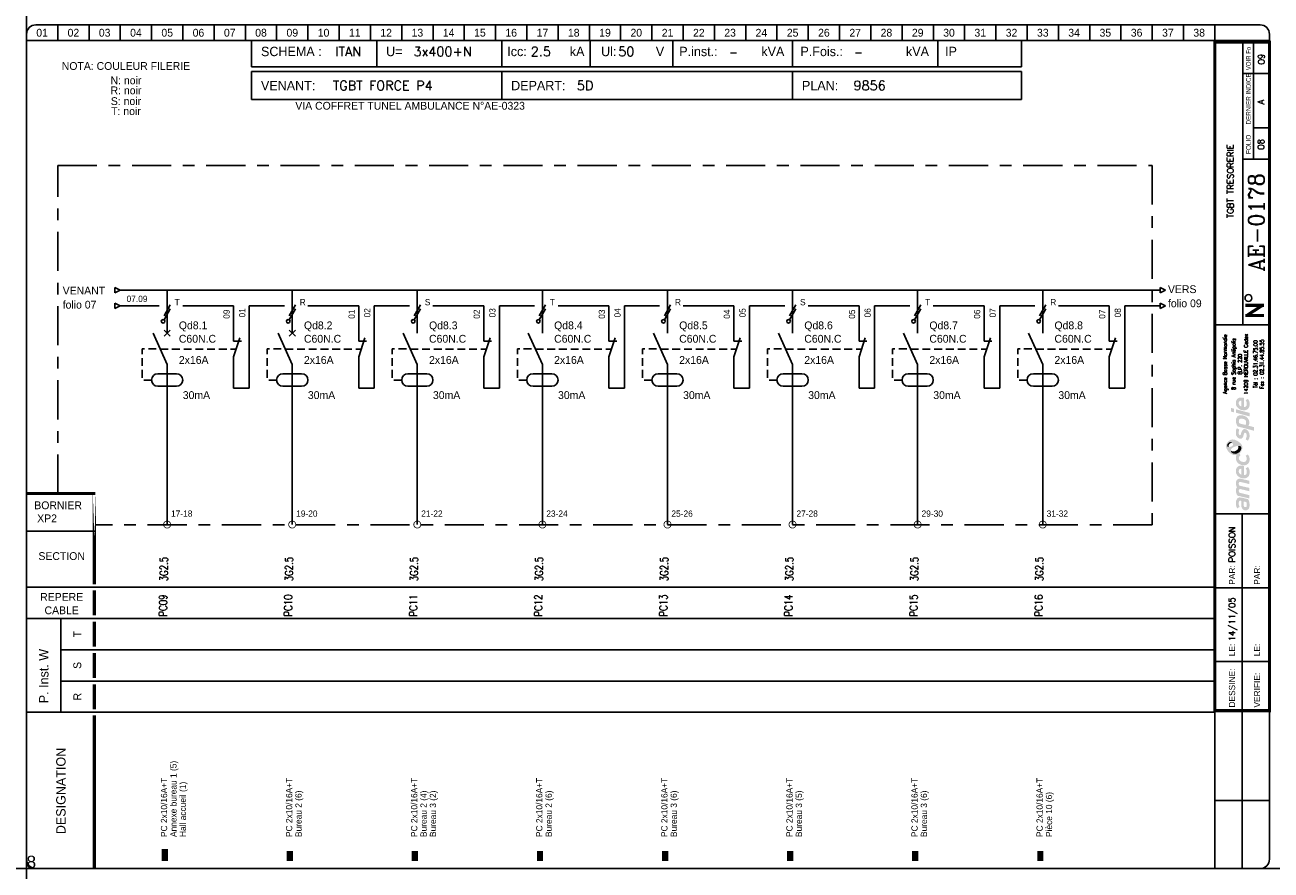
# Model space of a CAD drawing. Header units: millimetres. Extents: x 0 to 4898, y -1200 to 270.
# Tile 32 of 34: x 4000 to 4398, y 0 to 270. Entities that reach past the tile are written whole.
import ezdxf
from ezdxf.enums import TextEntityAlignment as Align

# ---------------------------------------------------------------- set-up
doc = ezdxf.new("R2010")
doc.units = ezdxf.units.MM
doc.header["$LTSCALE"] = 25
for name, pattern in [('AXES', [0.95, 0.5, -0.15, 0.15, -0.15]), ('CONTINU', [0]), ('DISCONTINU', [0.15, 0.1, -0.05])]:
    doc.linetypes.add(name, pattern=pattern)
doc.layers.get('0').update_dxf_attribs({"linetype": 'CONTINUOUS'})
doc.layers.get('Defpoints').update_dxf_attribs({"linetype": 'CONTINUOUS'})
for name, color, linetype in [('POINTILLE', 5, 'DISCONTINU'), ('TEXTE', 92, 'CONTINU'), ('TRAIAXE', 6, 'AXES'), ('TRAIFIN', 1, 'CONTINU'), ('TRAIGROS', 40, 'CONTINU'), ('TRAIMOY', 150, 'CONTINU')]:
    doc.layers.add(name, color=color, linetype=linetype)
doc.styles.add('ROMANC', font='romanc')
doc.styles.add('ROMANS8', font='ROMANS8.shx')
doc.styles.add('T1', font='arial.ttf')
doc.styles.add('TEXTE', font='txt8', dxfattribs={"height": 2.5})
doc.styles.add('TXT', font='txt', dxfattribs={"width": 0.8})

# ---------------------------------------------------------------- blocks, each defined once
blk = doc.blocks.new('CART')
at = {"layer": 'TEXTE', "color": 7}
for p, q in [((72.02, 264.91), (72.02, 256.49)), ((112.02, 264.91), (112.02, 256.49)), ((152.02, 264.91), (152.02, 256.49)), ((180.26, 264.91), (180.26, 256.49)), ((206.73, 264.91), (206.73, 256.49)), ((244.98, 264.91), (244.98, 256.49)), ((291.46, 264.91), (291.46, 256.49)), ((318.22, 264.91), (318.22, 256.49)), ((318.22, 256.49), (72.02, 256.49)), ((72, 255), (318.25, 255)), ((72, 246), (72, 255)), ((152, 255), (152, 246)), ((245, 255), (245, 246)), ((318.25, 255), (318.25, 246)), ((318.25, 246), (72, 246)), ((11.02, 79.91), (11.02, 49.91))]:
    blk.add_line(p, q, dxfattribs=at)
at = {"layer": 'TEXTE', "color": 7, "const_width": 1}
for points in [[(395.77, 180.16), (389.77, 180.16)], [(390.27, 176.91), (395.27, 180.16)], [(395.77, 176.91), (389.77, 176.91)]]:
    blk.add_lwpolyline(points, dxfattribs=at)
at = {"layer": 'TEXTE', "color": 7}
blk.add_circle((390.78, 182.5), 1.08, dxfattribs=at)
at = {"layer": 'TRAIAXE', "color": 6}
for p, q in [((10.02, 224.91), (360.02, 224.91)), ((10.02, 119.91), (10.02, 224.91)), ((360.02, 224.91), (360.02, 109.91)), ((360.02, 109.91), (22.02, 109.91))]:
    blk.add_line(p, q, dxfattribs=at)
at = {"layer": 'TRAIFIN', "color": 7}
for p, q in [((10.02, 269.91), (10.02, 264.91)), ((20.02, 269.91), (20.02, 264.91)), ((30.02, 269.91), (30.02, 264.91)), ((40.02, 269.91), (40.02, 264.91)), ((50.02, 269.91), (50.02, 264.91)), ((60.02, 269.91), (60.02, 264.91)), ((70.02, 269.91), (70.02, 264.91)), ((80.02, 269.91), (80.02, 264.91)), ((90.02, 269.91), (90.02, 264.91)), ((100.02, 269.91), (100.02, 264.91)), ((110.02, 269.91), (110.02, 264.91)), ((120.02, 269.91), (120.02, 264.91)), ((130.02, 269.91), (130.02, 264.91)), ((140.02, 269.91), (140.02, 264.91)), ((150.02, 269.91), (150.02, 264.91)), ((160.02, 269.91), (160.02, 264.91)), ((170.02, 269.91), (170.02, 264.91)), ((180.02, 269.91), (180.02, 264.91)), ((190.02, 269.91), (190.02, 264.91)), ((200.02, 269.91), (200.02, 264.91)), ((210.02, 269.91), (210.02, 264.91)), ((220.02, 269.91), (220.02, 264.91)), ((230.02, 269.91), (230.02, 264.91)), ((240.02, 269.91), (240.02, 264.91)), ((250.02, 269.91), (250.02, 264.91)), ((260.02, 269.91), (260.02, 264.91)), ((270.02, 269.91), (270.02, 264.91)), ((280.02, 269.91), (280.02, 264.91)), ((290.02, 269.91), (290.02, 264.91)), ((300.02, 269.91), (300.02, 264.91)), ((310.02, 269.91), (310.02, 264.91)), ((320.02, 269.91), (320.02, 264.91)), ((330.02, 269.91), (330.02, 264.91)), ((340.02, 269.91), (340.02, 264.91)), ((350.02, 269.91), (350.02, 264.91)), ((360.02, 269.91), (360.02, 264.91)), ((370.02, 269.91), (370.02, 264.91)), ((380.02, 269.91), (380.02, 264.91)), ((392.43, 226.95), (392.43, 264.41)), ((392.43, 237), (396.98, 237))]:
    blk.add_line(p, q, dxfattribs=at)
at = {"layer": 'TRAIGROS', "color": 7}
for p, q in [((3.02, 269.91), (394.52, 269.91)), ((0.02, 266.91), (0.02, 264.91)), ((397.52, 264.91), (0.02, 264.91)), ((397.52, 264.91), (0.02, 264.91)), ((0.02, 264.91), (0.02, 2.91)), ((389.02, 173.91), (389.02, 264.41)), ((397.52, 266.91), (397.52, 264.91)), ((397.52, 2.91), (397.52, 264.91)), ((389.02, 254.41), (397.02, 254.41)), ((389.02, 226.92), (397.02, 226.92)), ((380.02, 173.91), (397.52, 173.91)), ((380.02, 113.43), (397.53, 113.43)), ((0.02, 107.91), (22.02, 107.91)), ((0.02, 89.91), (380.02, 89.91)), ((11.02, 79.91), (0.02, 79.91)), ((11.02, 79.91), (380.02, 79.91)), ((11.02, 69.91), (380.02, 69.91)), ((11.02, 59.91), (380.02, 59.91)), ((0.02, 49.91), (380.02, 49.91)), ((380.02, -0.12), (380.02, 50.43)), ((3.02, -0.09), (394.52, -0.09))]:
    blk.add_line(p, q, dxfattribs=at)
for points, const_width in [([(380.02, 264.41), (380.02, 50.43), (397.52, 50.43), (397.52, 264.41), (380.02, 264.41)], 1), ([(0.02, 119.91), (22.02, 119.91)], 1), ([(21.73, 88.91), (21.73, 80.91)], 1), ([(21.73, 78.91), (21.73, 70.91)], 1), ([(21.73, 68.91), (21.73, 60.91)], 1), ([(21.73, 58.91), (21.73, 50.91)], 1), ([(21.73, 48.91), (21.73, 43.38)], 1), ([(21.73, 43.38), (21.73, -0.09)], 1), ([(44.23, 6.14), (44.23, 2.27)], 2), ([(84.23, 5.5), (84.23, 2.27)], 2), ([(124.23, 5.5), (124.23, 2.27)], 2), ([(164.23, 5.5), (164.23, 2.27)], 2), ([(204.23, 5.5), (204.23, 2.27)], 2), ([(244.23, 5.5), (244.23, 2.27)], 2), ([(284.23, 5.5), (284.23, 2.27)], 2), ([(324.23, 5.5), (324.23, 2.27)], 2)]:
    blk.add_lwpolyline(points, dxfattribs=dict(at, const_width=const_width))
at = {"layer": 'TRAIGROS', "color": 7, "const_width": 1}
blk.add_lwpolyline([(21.73, 119.95), (21.73, 90.91)], close=True, dxfattribs=at)
at = {"layer": 'TRAIGROS', "color": 7}
for centre, start, end in [((3.02, 266.91), 90, 180), ((394.52, 266.91), 0, 90), ((3.02, 2.91), 180, 270), ((394.52, 2.91), 270, 0)]:
    blk.add_arc(centre, 3, start, end, dxfattribs=at)
at = {"layer": 'TRAIMOY', "color": 7}
for p, q in [((388.77, -0.1), (388.77, 113.43)), ((380.02, 89.73), (397.53, 89.73)), ((380.02, 66.18), (397.53, 66.18)), ((380.02, 21.66), (397.53, 21.66))]:
    blk.add_line(p, q, dxfattribs=at)
at = {"layer": 'TEXTE', "color": 7}
for s, p in [('01', (5.02, 267.41)), ('02', (15.02, 267.41)), ('03', (25.02, 267.41)), ('04', (35.02, 267.41)), ('05', (45.02, 267.41)), ('06', (55.02, 267.41)), ('07', (65.02, 267.41)), ('08', (75.02, 267.41)), ('09', (85.02, 267.41)), ('10', (95.02, 267.41)), ('11', (105.02, 267.41)), ('12', (115.02, 267.41)), ('13', (125.02, 267.41)), ('14', (135.02, 267.41)), ('15', (145.02, 267.41)), ('16', (155.02, 267.41)), ('17', (165.02, 267.41)), ('18', (175.02, 267.41)), ('19', (185.02, 267.41)), ('20', (195.02, 267.41)), ('21', (205.02, 267.41)), ('22', (215.02, 267.41)), ('23', (225.02, 267.41)), ('24', (235.02, 267.41)), ('25', (245.02, 267.41)), ('26', (255.02, 267.41)), ('27', (265.02, 267.41)), ('28', (275.02, 267.41)), ('29', (285.02, 267.41)), ('30', (295.02, 267.41)), ('31', (305.02, 267.41)), ('32', (315.02, 267.41)), ('33', (325.02, 267.41)), ('34', (335.02, 267.41)), ('35', (345.02, 267.41)), ('36', (355.02, 267.41)), ('37', (365.02, 267.41)), ('38', (375.02, 267.41))]:
    blk.add_text(s, height=2.5, dxfattribs=at).set_placement(p, align=Align.MIDDLE)
for s, height, p in [('kA', 3, (173.77, 259.91)), ('Ul:', 3, (183.77, 259.91)), ('P.inst.:', 3, (208.77, 259.91)), ('kVA', 3, (235.02, 259.91)), ('P.Fois.:', 3, (247.52, 259.91)), ('kVA', 3, (281.27, 259.91)), ('SCHEMA :', 3, (75.02, 259.91)), ('U=', 3, (115.02, 259.91)), ('Icc:', 3, (153.77, 259.91)), ('V', 3, (201.27, 259.91)), ('IP', 3, (293.77, 259.91)), ('VENANT:', 3, (75, 249)), ('DEPART:', 3, (155, 249)), ('PLAN:', 3, (248, 249)), ('BORNIER', 2.5, (2.52, 114.91))]:
    blk.add_text(s, height=height, dxfattribs=at).set_placement(p)
at = {"layer": 'TEXTE', "color": 7, "width": 0.75}
blk.add_text('VOIR Fo', height=1.5, rotation=90, dxfattribs=at).set_placement((391.52, 255.41), (391.52, 262.91), align=Align.FIT)
at = {"layer": 'TEXTE', "color": 7, "style": 'TXT', "width": 0.8}
blk.add_text('DERNIER INDICE', height=1.5, rotation=90, dxfattribs=at).set_placement((391.52, 238.03))
at = {"layer": 'TEXTE', "color": 7}
for s, height, p in [('FOLIO', 1.5, (391.52, 231.67)), ('T', 2.5, (17.52, 74.91)), ('S', 2.5, (17.52, 64.91)), ('R', 2.5, (17.52, 54.91))]:
    blk.add_text(s, height=height, rotation=90, dxfattribs=at).set_placement(p, align=Align.CENTER)
for s, p in [('SECTION', (11.27, 98.66)), ('REPERE', (11.27, 85.59)), ('CABLE', (11.27, 81.3))]:
    blk.add_text(s, height=2.5, dxfattribs=at).set_placement(p, align=Align.CENTER)
for s, height, p in [('PAR:', 2, (386.53, 90.73)), ('PAR:', 2, (394.53, 90.73)), ('P. Inst. W', 3, (7.05, 52.81)), ('LE:', 2, (386.53, 67.86)), ('LE:', 2, (394.53, 67.86)), ('DESSINE:', 2, (386.53, 51.43)), ('VERIFIE:', 2, (394.53, 51.43)), ('DESIGNATION', 3, (12.52, 10.91))]:
    blk.add_text(s, height=height, rotation=90, dxfattribs=at).set_placement(p)
at = {"layer": 'TEXTE', "color": 4, "style": 'ROMANC'}
for tag, height, p in [('FOLIO_SUIVANT', 2, (395.92, 258.95)), ('INDICE', 2, (395.81, 245.26)), ('FOLIO', 2, (395.81, 231.67)), ('NUMERO', 5, (395.81, 206.7))]:
    blk.add_attdef(tag, text='', height=height, rotation=90, dxfattribs=at).set_placement(p, align=Align.CENTER)
for tag, p, height in [('REGIME_DE_NEUTRE', (98.77, 259.91), 3), ('TENSION', (123.77, 259.91), 3), ('ICC', (161.27, 259.91), 3), ('UI', (189.27, 259.91), 3), ('P_INSTAL', (224.73, 259.91), 2.5), ('PUISSSANCE_DE_FOISO', (264.73, 259.91), 2.5), ('VENANT_DE', (98, 249), 3), ('DEPART', (176, 249), 3), ('PLAN', (264.5, 249), 3)]:
    blk.add_attdef(tag, p, '', height=height, dxfattribs=at)
blk.add_attdef('INTITULE_DU_PLAN', text='', height=2, rotation=90, dxfattribs=at).set_placement((385.02, 219.91), align=Align.MIDDLE)
for tag, p in [('DESSINATEUR', (386.55, 97.87)), ('DATE', (386.53, 72.67))]:
    blk.add_attdef(tag, p, '', height=2, rotation=90, dxfattribs=at)
blk = doc.blocks.new('JC')
at = {"layer": 'TEXTE'}
for s, p in [('NOTA: COULEUR FILERIE', (10.73, 20.01)), ('N: noir', (10.73, 15.46)), ('R: noir', (10.73, 12.25)), ('S: noir', (10.73, 8.81)), ('T: noir', (10.73, 5.6))]:
    blk.add_text(s, height=2.5, dxfattribs=at).set_placement(p, align=Align.MIDDLE)
blk = doc.blocks.new('LOGO')
h = blk.add_hatch(color=187)
h.paths.add_polyline_path([(0.27, -25.15), (-0.26, -25.03), (-0.61, -25.01), (-0.96, -25.01), (-1.3, -25.15), (-1.56, -25.39), (-1.76, -25.66), (-1.92, -26.06), (-2.01, -26.61), (-2, -27.13), (-1.95, -27.54), (-1.82, -27.98), (-1.59, -28.49), (-0.78, -28.03), (-0.88, -27.84), (-0.99, -27.58), (-1.06, -27.27), (-1.09, -26.94), (-1.07, -26.65), (-1.03, -26.36), (-0.9, -26.15), (-0.74, -26.05), (-0.59, -26.04), (-0.23, -26.1), (-0.26, -26.47), (-0.29, -26.77), (-0.31, -27.1), (-0.31, -27.41), (-0.26, -27.77), (-0.19, -28.1), (-0.05, -28.44), (0.2, -28.78), (0.48, -28.98), (0.87, -29.11), (1.22, -29.1), (1.58, -29.04), (1.84, -28.87), (2.14, -28.53), (2.3, -28.16), (2.37, -27.71), (2.36, -27.1), (2.28, -26.51), (2.08, -25.89), (1.89, -25.54), (0.84, -25.3)])
h.paths.add_polyline_path([(0.54, -26.31), (1.32, -26.47), (1.41, -26.69), (1.48, -27.01), (1.49, -27.42), (1.48, -27.74), (1.4, -27.9), (1.29, -28.03), (1.14, -28.09), (0.96, -28.1), (0.81, -28.07), (0.69, -27.97), (0.6, -27.85), (0.54, -27.71), (0.5, -27.54), (0.49, -27.3), (0.49, -27.06), (0.5, -26.59)], flags=16)
h.paths.add_polyline_path([(-0.88, -23.47), (-0.97, -23.29), (-1.06, -23.08), (-1.08, -22.86), (-1.05, -22.63), (-0.97, -22.45), (-0.79, -22.36), (-0.5, -22.33), (2.29, -23.01), (2.29, -21.94), (-0.8, -21.24), (-0.96, -21.08), (-1.06, -20.77), (-1.1, -20.45), (-1, -20.2), (-0.87, -20.11), (-0.7, -20.03), (-0.48, -20.05), (2.29, -20.7), (2.29, -19.65), (-0.36, -19.01), (-0.65, -19), (-1.01, -19.01), (-1.3, -19.12), (-1.55, -19.28), (-1.77, -19.54), (-1.9, -19.8), (-1.98, -20), (-2.02, -20.38), (-2.01, -20.76), (-1.91, -21.13), (-1.79, -21.45), (-1.64, -21.71), (-1.75, -21.83), (-1.89, -22.08), (-1.98, -22.36), (-2.01, -22.66), (-2.01, -23), (-1.95, -23.36), (-1.85, -23.71), (-1.69, -24.08), (-1.5, -24.43), (2.29, -25.32), (2.29, -24.26)])
h.paths.add_polyline_path([(-0.19, -14.81), (-0.51, -14.81), (-0.91, -14.88), (-1.19, -15), (-1.42, -15.16), (-1.64, -15.38), (-1.83, -15.67), (-1.95, -15.97), (-2, -16.26), (-2.02, -16.52), (-2.01, -16.84), (-1.96, -17.15), (-1.84, -17.46), (-1.65, -17.81), (-1.41, -18.09), (-1.14, -18.33), (-0.89, -18.51), (-0.59, -18.68), (-0.17, -18.82), (0.24, -18.89), (0.59, -18.91), (0.98, -18.88), (1.37, -18.75), (1.77, -18.51), (2.17, -18.06), (2.33, -17.58), (2.38, -17.11), (2.38, -16.56), (2.33, -16.15), (2.2, -15.79), (2.03, -15.5), (1.82, -15.25), (1.14, -15.68), (1.3, -15.94), (1.42, -16.3), (1.49, -16.68), (1.49, -16.99), (1.43, -17.33), (1.23, -17.63), (0.99, -17.81), (0.79, -17.86), (0.6, -17.84), (0.6, -14.97), (0.23, -14.85)])
h.paths.add_polyline_path([(-0.26, -17.69), (-0.43, -17.64), (-0.58, -17.55), (-0.76, -17.39), (-0.9, -17.24), (-1.01, -17.02), (-1.06, -16.86), (-1.08, -16.63), (-1.06, -16.36), (-0.96, -16.16), (-0.83, -15.98), (-0.62, -15.87), (-0.44, -15.83), (-0.26, -15.83)], flags=16)
h.paths.add_polyline_path([(-0.09, -13.56), (-0.44, -13.4), (-0.74, -13.16), (-0.95, -12.9), (-1.04, -12.61), (-1.08, -12.36), (-1.02, -12.05), (-0.89, -11.83), (-0.73, -11.69), (-0.61, -11.61), (-0.5, -11.55), (-0.88, -10.89), (-1.08, -11.04), (-1.32, -11.18), (-1.51, -11.28), (-1.78, -11.38), (-1.87, -11.55), (-1.97, -11.89), (-2.01, -12.3), (-1.98, -12.76), (-1.82, -13.35), (-1.54, -13.76), (-1.25, -14.08), (-0.85, -14.34), (-0.48, -14.51), (-0.05, -14.65), (0.44, -14.71), (0.94, -14.69), (1.47, -14.5), (1.83, -14.25), (2.09, -13.94), (2.26, -13.6), (2.36, -13.21), (2.39, -12.82), (2.37, -12.43), (2.27, -11.98), (2.07, -11.58), (1.82, -11.23), (1.12, -11.67), (1.29, -11.95), (1.43, -12.27), (1.45, -12.61), (1.43, -12.96), (1.23, -13.36), (0.95, -13.57), (0.61, -13.63), (0.31, -13.63)])
h.paths.add_polyline_path([(1.25, -3.19), (0.94, -3.13), (0.59, -3.14), (0.32, -3.25), (0.1, -3.49), (-0.12, -3.81), (-0.25, -4.17), (-0.38, -4.62), (-0.46, -4.92), (-0.59, -5.03), (-0.74, -5.08), (-0.86, -5.03), (-0.96, -4.94), (-1.06, -4.74), (-1.12, -4.53), (-1.11, -4.23), (-1.07, -3.86), (-1.01, -3.51), (-0.93, -3.23), (-1.72, -2.85), (-1.84, -3.12), (-1.93, -3.4), (-1.97, -3.68), (-2, -3.98), (-2.02, -4.32), (-2, -4.65), (-1.94, -5.01), (-1.8, -5.31), (-1.64, -5.58), (-1.4, -5.84), (-1.11, -6.04), (-0.85, -6.17), (-0.56, -6.2), (-0.24, -6.15), (0.01, -5.99), (0.18, -5.81), (0.32, -5.51), (0.41, -5.18), (0.51, -4.86), (0.57, -4.63), (0.67, -4.45), (0.78, -4.33), (0.97, -4.29), (1.15, -4.35), (1.3, -4.55), (1.41, -4.85), (1.44, -5.24), (1.41, -5.62), (1.33, -5.91), (1.23, -6.15), (1.09, -6.39), (1.78, -6.81), (1.86, -6.74), (1.97, -6.61), (2.14, -6.32), (2.27, -6), (2.36, -5.62), (2.37, -5.24), (2.35, -4.86), (2.3, -4.52), (2.19, -4.21), (2.03, -3.92), (1.85, -3.65), (1.57, -3.35)])
h.paths.add_polyline_path([(1.14, 0.91), (0.82, 1.08), (0.5, 1.2), (0.1, 1.27), (-0.26, 1.3), (-0.73, 1.29), (-1.12, 1.19), (-1.38, 1.04), (-1.61, 0.8), (-1.77, 0.55), (-1.89, 0.33), (-1.98, 0.01), (-2.01, -0.32), (-1.99, -0.65), (-1.95, -1.02), (-1.88, -1.34), (-1.76, -1.63), (-1.63, -1.96), (-1.52, -2.24), (3.84, -3.66), (3.84, -2.51), (1.96, -2.01), (2.11, -1.85), (2.24, -1.56), (2.27, -1.32), (2.29, -1.04), (2.27, -0.75), (2.21, -0.44), (2.07, -0.1), (1.9, 0.2), (1.71, 0.44), (1.43, 0.71)])
h.paths.add_polyline_path([(0.98, -1.77), (-0.92, -1.28), (-0.98, -1.1), (-1.05, -0.84), (-1.07, -0.56), (-1.04, -0.29), (-0.94, -0.06), (-0.77, 0.11), (-0.53, 0.2), (-0.24, 0.22), (0.04, 0.2), (0.35, 0.13), (0.58, 0.05), (0.81, -0.07), (1.02, -0.24), (1.19, -0.46), (1.27, -0.68), (1.28, -0.93), (1.28, -1.16), (1.24, -1.43), (1.15, -1.61)], flags=16)
h.paths.add_polyline_path([(-1.97, 3.22), (-1.97, 2.11), (2.35, 0.95), (2.35, 2.06)])
h.paths.add_polyline_path([(-3.55, 3.65), (-3.55, 2.48), (-2.65, 2.25), (-2.65, 3.43)])
h.paths.add_polyline_path([(-0.19, 6.99), (-0.51, 6.99), (-0.91, 6.92), (-1.19, 6.81), (-1.42, 6.64), (-1.64, 6.43), (-1.83, 6.14), (-1.95, 5.83), (-2, 5.54), (-2.02, 5.28), (-2.01, 4.96), (-1.96, 4.66), (-1.84, 4.34), (-1.65, 4), (-1.41, 3.71), (-1.14, 3.48), (-0.89, 3.29), (-0.59, 3.12), (-0.17, 2.98), (0.24, 2.92), (0.59, 2.89), (0.98, 2.93), (1.37, 3.06), (1.77, 3.29), (2.17, 3.75), (2.33, 4.22), (2.38, 4.7), (2.38, 5.24), (2.33, 5.65), (2.2, 6.02), (2.03, 6.3), (1.82, 6.56), (1.14, 6.13), (1.3, 5.87), (1.42, 5.5), (1.49, 5.12), (1.49, 4.82), (1.43, 4.47), (1.23, 4.17), (0.99, 4), (0.79, 3.94), (0.6, 3.96), (0.6, 6.83), (0.23, 6.96)])
h.paths.add_polyline_path([(-0.26, 4.11), (-0.43, 4.16), (-0.58, 4.26), (-0.76, 4.42), (-0.9, 4.56), (-1.01, 4.78), (-1.06, 4.95), (-1.08, 5.17), (-1.06, 5.44), (-0.96, 5.64), (-0.83, 5.82), (-0.62, 5.93), (-0.44, 5.97), (-0.26, 5.97)], flags=16)
h = blk.add_hatch(color=135)
h.paths.add_polyline_path([(-2.62, -6.48), (-2.99, -6.44), (-3.33, -6.46), (-3.66, -6.54), (-3.9, -6.66), (-4.19, -6.88), (-4.48, -7.12), (-4.72, -7.4), (-4.9, -7.71), (-5.08, -8.08), (-5.15, -8.51), (-5.14, -8.84), (-5.03, -9.22), (-4.88, -9.56), (-4.68, -9.88), (-4.46, -10.22), (-4.19, -10.51), (-3.87, -10.81), (-3.57, -11.02), (-3.23, -11.21), (-2.91, -11.36), (-2.54, -11.44), (-2.16, -11.45), (-1.78, -11.38), (-1.51, -11.28), (-1.32, -11.18), (-1.08, -11.04), (-0.88, -10.89), (-0.73, -10.77), (-0.54, -10.54), (-0.29, -10.22), (-0.06, -9.77), (0.06, -9.2), (0.05, -8.64), (-0.11, -8.22), (-0.36, -7.85), (-0.69, -7.52), (-1.07, -7.21), (-1.43, -6.95), (-1.9, -6.73), (-2.27, -6.57)])
h.paths.add_polyline_path([(-2.94, -7.94), (-2.93, -8.06), (-2.93, -8.18), (-2.98, -8.34), (-3.08, -8.43), (-3.22, -8.54), (-3.43, -8.66), (-3.65, -8.75), (-3.89, -8.84), (-4.16, -8.87), (-4.34, -8.85), (-4.5, -8.82), (-4.67, -8.73), (-4.76, -8.58), (-4.8, -8.43), (-4.79, -8.24), (-4.75, -8.06), (-4.69, -7.92), (-4.59, -7.78), (-4.48, -7.64), (-4.34, -7.51), (-4.19, -7.41), (-4, -7.31), (-3.79, -7.28), (-3.58, -7.31), (-3.42, -7.38), (-3.25, -7.49), (-3.12, -7.62), (-3.02, -7.79)], flags=16)
h.paths.add_polyline_path([(-1.84, -8.57), (-1.32, -8.49), (-1.12, -8.49), (-0.87, -8.49), (-0.65, -8.57), (-0.45, -8.72), (-0.32, -8.9), (-0.26, -9.1), (-0.28, -9.35), (-0.35, -9.63), (-0.51, -9.97), (-0.73, -10.32), (-1.02, -10.58), (-1.39, -10.82), (-1.78, -10.98), (-2.23, -11.04), (-2.55, -11.01), (-2.82, -10.95), (-3.16, -10.77), (-3.4, -10.52), (-3.53, -10.28), (-3.6, -10.02), (-3.6, -9.73), (-3.5, -9.48), (-3.31, -9.23), (-3, -9.04), (-2.68, -8.88), (-2.26, -8.71)], flags=16)
h = blk.add_hatch(color=253)
h.paths.add_polyline_path([(-4, -7.31), (-4.19, -7.41), (-4.34, -7.51), (-4.48, -7.64), (-4.59, -7.78), (-4.69, -7.92), (-4.75, -8.06), (-4.79, -8.24), (-4.8, -8.43), (-4.76, -8.58), (-4.67, -8.73), (-4.5, -8.82), (-4.34, -8.85), (-4.36, -8.64), (-4.33, -8.43), (-4.27, -8.21), (-4.19, -8.05), (-4.09, -7.91), (-3.95, -7.79), (-3.82, -7.69), (-3.65, -7.62), (-3.47, -7.58), (-3.28, -7.58), (-3.12, -7.62), (-3.25, -7.49), (-3.42, -7.38), (-3.58, -7.31), (-3.79, -7.28)])
h.paths.add_polyline_path([(-0.87, -8.49), (-1.12, -8.49), (-1.32, -8.49), (-1.27, -8.65), (-1.22, -8.89), (-1.24, -9.17), (-1.31, -9.4), (-1.45, -9.63), (-1.67, -9.84), (-1.91, -10), (-2.2, -10.15), (-2.48, -10.22), (-2.71, -10.25), (-2.97, -10.24), (-3.22, -10.21), (-3.44, -10.12), (-3.6, -10.02), (-3.53, -10.28), (-3.4, -10.52), (-3.16, -10.77), (-2.82, -10.95), (-2.55, -11.01), (-2.23, -11.04), (-1.78, -10.98), (-1.39, -10.82), (-1.02, -10.58), (-0.73, -10.32), (-0.51, -9.97), (-0.35, -9.63), (-0.28, -9.35), (-0.26, -9.1), (-0.32, -8.9), (-0.45, -8.72), (-0.65, -8.57)])
at = {"color": 7, "style": 'ROMANS8', "width": 0.8}
for s, height, p in [('Agence Basse Normandie', 1.2384, (-4.85, 17.68)), ('8 rue Sophia Antipolis', 1.2384, (-2.12, 17.68)), ('14209 HEROUVILLE Cedex', 1.2384, (1.84, 17.68)), ('B.P. 220', 1.238, (-0.08, 17.68)), ('Tél : 02.31.46.75.00', 1.2384, (4.88, 17.68)), ('Fax : 02.31.44.85.55', 1.2384, (6.91, 17.68))]:
    blk.add_text(s, height=height, rotation=90, dxfattribs=at).set_placement(p, align=Align.CENTER)
blk = doc.blocks.new('U100')
at = {"layer": 'TRAIFIN'}
for p, q in [((1.11, 2.62), (-0.89, -0.88)), ((-0.89, -2.13), (1.11, 1.37))]:
    blk.add_line(p, q, dxfattribs=at)
blk.add_circle((-1.18, -2.64), 0.585, dxfattribs=at)
blk = doc.blocks.new('R12')
at = {"layer": 'TRAIFIN'}
blk.add_line((0, 0), (0, 10), dxfattribs=at)
at = {"layer": 'TRAIGROS'}
for p, q in [((2, 16), (0, 10)), ((0, 15), (2.5, 15))]:
    blk.add_line(p, q, dxfattribs=at)
blk = doc.blocks.new('U75')
at = {"layer": 'TRAIFIN', "const_width": 0.25}
blk.add_lwpolyline([(-1.125, 0, 1), (1.125, 0, 1)], format="xyb", close=True, dxfattribs=at)

msp = doc.modelspace()

# ---------------------------------------------------------------- linework, layer by layer
for p, q in [((4028.22, 185.98), (4030, 185.09)), ((4028.22, 185.98), (4028.22, 184.2)), ((4028.22, 184.2), (4030, 185.09)), ((4362.5, 185.98), (4364.28, 185.09)), ((4362.5, 185.98), (4362.5, 184.2)), ((4362.5, 184.2), (4364.28, 185.09)), ((4028.22, 180.98), (4030, 180.09)), ((4028.22, 180.98), (4028.22, 179.2)), ((4028.22, 179.2), (4030, 180.09)), ((4362.5, 180.98), (4364.28, 180.09)), ((4362.5, 180.98), (4362.5, 179.2)), ((4362.5, 179.2), (4364.28, 180.09))]:
    msp.add_line(p, q)
at = {"layer": 'Defpoints', "ltscale": 0.25}
for p, direction in [((4000, 0), (0, -1)), ((0, 0), (1, 0))]:
    msp.add_xline(p, direction, dxfattribs=at)
at = {"layer": 'POINTILLE'}
for p, q in [((4042.8, 166.23), (4067.06, 166.23)), ((4082.8, 166.23), (4107.06, 166.23)), ((4122.8, 166.23), (4147.06, 166.23)), ((4162.8, 166.23), (4187.06, 166.23)), ((4202.8, 166.23), (4227.06, 166.23)), ((4242.8, 166.23), (4267.06, 166.23)), ((4282.8, 166.23), (4307.06, 166.23)), ((4322.8, 166.23), (4347.06, 166.23))]:
    msp.add_line(p, q, dxfattribs=at)
at = {"layer": 'POINTILLE', "flags": 128}
for points in [[(4040, 156.34), (4037, 156.34), (4037, 166.34), (4042, 166.34)], [(4080, 156.34), (4077, 156.34), (4077, 166.34), (4082, 166.34)], [(4120, 156.34), (4117, 156.34), (4117, 166.34), (4122, 166.34)], [(4160, 156.34), (4157, 156.34), (4157, 166.34), (4162, 166.34)], [(4200, 156.34), (4197, 156.34), (4197, 166.34), (4202, 166.34)], [(4240, 156.34), (4237, 156.34), (4237, 166.34), (4242, 166.34)], [(4280, 156.34), (4277, 156.34), (4277, 166.34), (4282, 166.34)], [(4320, 156.34), (4317, 156.34), (4317, 166.34), (4322, 166.34)]]:
    msp.add_lwpolyline(points, dxfattribs=at)
at = {"layer": 'TRAIFIN'}
for p, q in [((4066.25, 168.8), (4066.25, 180.09)), ((4071.25, 153.73), (4071.25, 180.09)), ((4106.25, 168.8), (4106.25, 180.09)), ((4111.25, 153.73), (4111.25, 180.09)), ((4146.25, 168.8), (4146.25, 180.09)), ((4151.25, 153.73), (4151.25, 180.09)), ((4186.25, 168.8), (4186.25, 180.09)), ((4191.25, 153.73), (4191.25, 180.09)), ((4226.25, 168.8), (4226.25, 180.09)), ((4231.25, 153.73), (4231.25, 180.09)), ((4266.25, 168.8), (4266.25, 180.09)), ((4271.25, 153.73), (4271.25, 180.09)), ((4306.25, 168.8), (4306.25, 180.09)), ((4311.25, 153.73), (4311.25, 180.09)), ((4346.25, 168.8), (4346.25, 180.09)), ((4351.25, 153.73), (4351.25, 180.09)), ((4066.25, 153.8), (4066.25, 153.73)), ((4066.25, 153.73), (4071.25, 153.73)), ((4106.25, 153.8), (4106.25, 153.73)), ((4106.25, 153.73), (4111.25, 153.73)), ((4146.25, 153.8), (4146.25, 153.73)), ((4146.25, 153.73), (4151.25, 153.73)), ((4186.25, 153.8), (4186.25, 153.73)), ((4186.25, 153.73), (4191.25, 153.73)), ((4226.25, 153.8), (4226.25, 153.73)), ((4226.25, 153.73), (4231.25, 153.73)), ((4266.25, 153.8), (4266.25, 153.73)), ((4266.25, 153.73), (4271.25, 153.73)), ((4306.25, 153.8), (4306.25, 153.73)), ((4306.25, 153.73), (4311.25, 153.73)), ((4346.25, 153.8), (4346.25, 153.73)), ((4346.25, 153.73), (4351.25, 153.73))]:
    msp.add_line(p, q, dxfattribs=at)
for points in [[(4030, 180.09), (4042.5, 180.09)], [(4050, 180.09), (4066.25, 180.09)], [(4050, 180.09), (4066.25, 180.09)], [(4071.25, 180.09), (4082.5, 180.09)], [(4090, 180.09), (4106.25, 180.09)], [(4111.25, 180.09), (4122.5, 180.09)], [(4130, 180.09), (4146.25, 180.09)], [(4151.25, 180.09), (4162.5, 180.09)], [(4170, 180.09), (4186.25, 180.09)], [(4191.25, 180.09), (4202.5, 180.09)], [(4210, 180.09), (4226.25, 180.09)], [(4231.25, 180.09), (4242.5, 180.09)], [(4250, 180.09), (4266.25, 180.09)], [(4271.25, 180.09), (4282.5, 180.09)], [(4290, 180.09), (4306.25, 180.09)], [(4311.25, 180.09), (4322.5, 180.09)], [(4330, 180.09), (4346.25, 180.09)], [(4351.25, 180.09), (4362.5, 180.09)]]:
    msp.add_lwpolyline(points, dxfattribs=at)
at = {"layer": 'TRAIGROS'}
for p, q in [((4362.5, 185.09), (4030, 185.09)), ((4044, 170.34), (4046, 172.34)), ((4044, 172.34), (4046, 170.34)), ((4084, 172.34), (4086, 170.34)), ((4084, 170.34), (4086, 172.34)), ((4040.5, 171.34), (4045, 161.34)), ((4080.5, 171.34), (4085, 161.34)), ((4120.5, 171.34), (4125, 161.34)), ((4160.5, 171.34), (4165, 161.34)), ((4200.5, 171.34), (4205, 161.34)), ((4240.5, 171.34), (4245, 161.34)), ((4280.5, 171.34), (4285, 161.34)), ((4320.5, 171.34), (4325, 161.34)), ((4042, 158.34), (4048, 158.34)), ((4082, 158.34), (4088, 158.34)), ((4122, 158.34), (4128, 158.34)), ((4162, 158.34), (4168, 158.34)), ((4202, 158.34), (4208, 158.34)), ((4242, 158.34), (4248, 158.34)), ((4282, 158.34), (4288, 158.34)), ((4322, 158.34), (4328, 158.34)), ((4048, 154.34), (4042, 154.34)), ((4088, 154.34), (4082, 154.34)), ((4128, 154.34), (4122, 154.34)), ((4168, 154.34), (4162, 154.34)), ((4208, 154.34), (4202, 154.34)), ((4248, 154.34), (4242, 154.34)), ((4288, 154.34), (4282, 154.34)), ((4328, 154.34), (4322, 154.34))]:
    msp.add_line(p, q, dxfattribs=at)
for centre, start, end in [((4042, 156.34), 90, 270), ((4048, 156.34), 270, 90), ((4082, 156.34), 90, 270), ((4088, 156.34), 270, 90), ((4122, 156.34), 90, 270), ((4128, 156.34), 270, 90), ((4162, 156.34), 90, 270), ((4168, 156.34), 270, 90), ((4202, 156.34), 90, 270), ((4208, 156.34), 270, 90), ((4242, 156.34), 90, 270), ((4248, 156.34), 270, 90), ((4282, 156.34), 90, 270), ((4288, 156.34), 270, 90), ((4322, 156.34), 90, 270), ((4328, 156.34), 270, 90)]:
    msp.add_arc(centre, 2, start, end, dxfattribs=at)
at = {"layer": 'TRAIMOY'}
for p, q in [((4045, 185.09), (4045, 171.34)), ((4085, 185.09), (4085, 171.34)), ((4125, 185.09), (4125, 171.34)), ((4165, 185.09), (4165, 171.34)), ((4205, 185.09), (4205, 171.34)), ((4245, 185.09), (4245, 171.34)), ((4285, 185.09), (4285, 171.34)), ((4325, 185.09), (4325, 171.34)), ((4045, 161.34), (4045, 110.09)), ((4085, 161.34), (4085, 110.09)), ((4125, 161.34), (4125, 110.09)), ((4165, 161.34), (4165, 110.09)), ((4205, 161.34), (4205, 110.09)), ((4245, 161.34), (4245, 110.09)), ((4285, 161.34), (4285, 110.09)), ((4325, 161.34), (4325, 110.09))]:
    msp.add_line(p, q, dxfattribs=at)

# ---------------------------------------------------------------- block references
msp.add_blockref('CART', (4000, 0.09)).add_auto_attribs({'INTITULE_DU_PLAN': 'TGBT TRESORERIE', 'NUMERO': 'AE-0178', 'FOLIO': '08', 'INDICE': 'A', 'FOLIO_SUIVANT': '09', 'REGIME_DE_NEUTRE': 'ITAN', 'TENSION': '3x400+N', 'ICC': '2.5', 'UI': '50', 'P_INSTAL': '-', 'PUISSSANCE_DE_FOISO': '-', 'VENANT_DE': 'TGBT FORCE P4', 'DEPART': '5D', 'PLAN': '9856', 'DATE': '14/11/05', 'DESSINATEUR': 'POISSON'})
for name, p in [('JC', (4021.1, 236.84)), ('LOGO', (4388.77, 143.76))]:
    msp.add_blockref(name, p)
at = {"layer": 'TEXTE'}
for p in [(4066.25, 153.8), (4106.25, 153.8), (4146.25, 153.8), (4186.25, 153.8), (4226.25, 153.8), (4266.25, 153.8), (4306.25, 153.8), (4346.25, 153.8)]:
    msp.add_blockref('R12', p, dxfattribs=at)
at = {"layer": 'TRAIFIN'}
for p in [(4045, 110.09), (4085, 110.09), (4125, 110.09), (4165, 110.09), (4205, 110.09), (4245, 110.09), (4285, 110.09), (4325, 110.09)]:
    msp.add_blockref('U75', p, dxfattribs=at)
at = {"layer": 'TRAIMOY'}
for p in [(4044.89, 177.77), (4084.89, 177.77), (4124.89, 177.77), (4164.89, 177.77), (4204.89, 177.77), (4244.89, 177.77), (4284.89, 177.77), (4324.89, 177.77)]:
    msp.add_blockref('U100', p, dxfattribs=at)

# ---------------------------------------------------------------- texts
at = {"layer": 'Defpoints', "ltscale": 0.25, "insert": (4000, 4.11), "char_height": 4, "attachment_point": 1, "style": 'T1'}
msp.add_mtext_dynamic_manual_height_columns('8', width=90.3923, gutter_width=20, heights=[0], dxfattribs=at)
at = {"layer": 'TEXTE'}
for s, height, p in [('VENANT', 2.5, (4011.6, 183.73)), ('VERS', 2.5, (4365.05, 184.17)), ('folio 07', 2.5, (4011.6, 179.21)), ('T', 2, (4047.39, 180.27)), ('R', 2, (4087.39, 180.27)), ('S', 2, (4127.39, 180.27)), ('T', 2, (4167.39, 180.27)), ('R', 2, (4207.39, 180.27)), ('S', 2, (4247.39, 180.27)), ('T', 2, (4287.39, 180.27)), ('R', 2, (4327.39, 180.27)), ('folio 09', 2.5, (4365.05, 179.64)), ('Qd8.1', 2.5, (4048.75, 172.59)), ('Qd8.2', 2.5, (4088.75, 172.59)), ('Qd8.3', 2.5, (4128.75, 172.59)), ('Qd8.4', 2.5, (4168.75, 172.59)), ('Qd8.5', 2.5, (4208.75, 172.59)), ('Qd8.6', 2.5, (4248.75, 172.59)), ('Qd8.7', 2.5, (4288.75, 172.59)), ('Qd8.8', 2.5, (4328.75, 172.59)), ('C60N.C', 2.5, (4048.75, 168.3)), ('C60N.C', 2.5, (4088.75, 168.3)), ('C60N.C', 2.5, (4128.75, 168.3)), ('C60N.C', 2.5, (4168.75, 168.3)), ('C60N.C', 2.5, (4208.75, 168.3)), ('C60N.C', 2.5, (4248.75, 168.3)), ('C60N.C', 2.5, (4288.75, 168.3)), ('C60N.C', 2.5, (4328.75, 168.3)), ('2x16A', 2.5, (4048.75, 161.52)), ('2x16A', 2.5, (4088.75, 161.52)), ('2x16A', 2.5, (4128.75, 161.52)), ('2x16A', 2.5, (4168.75, 161.52)), ('2x16A', 2.5, (4208.75, 161.52)), ('2x16A', 2.5, (4248.75, 161.52)), ('2x16A', 2.5, (4288.75, 161.52)), ('2x16A', 2.5, (4328.75, 161.52)), ('30mA', 2.5, (4050, 150.27)), ('30mA', 2.5, (4090, 150.27)), ('30mA', 2.5, (4130, 150.27)), ('30mA', 2.5, (4170, 150.27)), ('30mA', 2.5, (4210, 150.27)), ('30mA', 2.5, (4250, 150.27)), ('30mA', 2.5, (4290, 150.27)), ('30mA', 2.5, (4330, 150.27)), ('17-18', 2, (4046.25, 112.59)), ('19-20', 2, (4086.25, 112.59)), ('21-22', 2, (4126.25, 112.59)), ('23-24', 2, (4166.25, 112.59)), ('25-26', 2, (4206.25, 112.59)), ('27-28', 2, (4246.25, 112.59)), ('29-30', 2, (4286.25, 112.59)), ('31-32', 2, (4326.25, 112.59))]:
    msp.add_text(s, height=height, dxfattribs=at).set_placement(p)
msp.add_text('07.09', height=2, dxfattribs=at).set_placement((4035.37, 182.34), align=Align.MIDDLE)
for s, p in [('09', (4064, 177.42)), ('01', (4069, 177.85)), ('01', (4104, 177.42)), ('02', (4109, 177.85)), ('02', (4144, 177.42)), ('03', (4149, 177.85)), ('03', (4184, 177.42)), ('04', (4189, 177.85)), ('04', (4224, 177.42)), ('05', (4229, 177.85)), ('05', (4264, 177.42)), ('06', (4269, 177.85)), ('06', (4304, 177.42)), ('07', (4309, 177.85)), ('07', (4344, 177.42)), ('08', (4349, 177.85))]:
    msp.add_text(s, height=2, rotation=90, dxfattribs=at).set_placement(p, align=Align.MIDDLE)
at = {"layer": 'TEXTE', "color": 4}
msp.add_text(' XP2', height=2.5, dxfattribs=at).set_placement((4002.52, 110.83))
at = {"layer": 'TEXTE', "style": 'TEXTE', "width": 0.8}
for s, p in [('3G2.5', (4045.19, 95.84)), ('3G2.5', (4085.19, 95.84)), ('3G2.5', (4125.19, 95.84)), ('3G2.5', (4165.19, 95.84)), ('3G2.5', (4205.19, 95.84)), ('3G2.5', (4245.19, 95.84)), ('3G2.5', (4285.19, 95.84)), ('3G2.5', (4325.19, 95.84)), ('PC09', (4044.96, 84.18)), ('PC10', (4084.96, 84.18)), ('PC11', (4124.96, 84.18)), ('PC12', (4164.96, 84.18)), ('PC13', (4204.96, 84.18)), ('PC14', (4244.96, 84.18)), ('PC15', (4284.96, 84.18)), ('PC16', (4324.96, 84.18))]:
    msp.add_text(s, height=2.5, rotation=90, dxfattribs=at).set_placement(p, align=Align.CENTER)
at = {"layer": 'TEXTE', "ltscale": 0.9}
for s, p in [('Annexe bureau 1 (5)', (4048, 10.09)), ('PC 2x10/16A+T', (4045, 10.09)), ('Hall accueil (1)', (4051, 10.09)), ('PC 2x10/16A+T', (4085, 10.09)), ('PC 2x10/16A+T', (4125, 10.09)), ('PC 2x10/16A+T', (4165, 10.09)), ('PC 2x10/16A+T', (4205, 10.09)), ('PC 2x10/16A+T', (4245, 10.09)), ('PC 2x10/16A+T', (4285, 10.09)), ('PC 2x10/16A+T', (4325, 10.09)), ('Bureau 2 (6)', (4088, 10.09)), ('Bureau 2 (4)', (4128, 10.09)), ('Bureau 3 (2)', (4131, 10.09)), ('Bureau 2 (6)', (4168, 10.09)), ('Bureau 3 (6)', (4208, 10.09)), ('Bureau 3 (5)', (4248, 10.09)), ('Bureau 3 (6)', (4288, 10.09)), ('Pièce 10 (6)', (4328, 10.09))]:
    msp.add_text(s, height=2, rotation=90, dxfattribs=at).set_placement(p)
at = {"layer": 'TRAIFIN', "insert": (4085.99, 245.37), "char_height": 2.5, "width": 110.432, "attachment_point": 1}
msp.add_mtext('VIA COFFRET TUNEL AMBULANCE N°AE-0323', dxfattribs=at)

doc.saveas('drawing.dxf')
